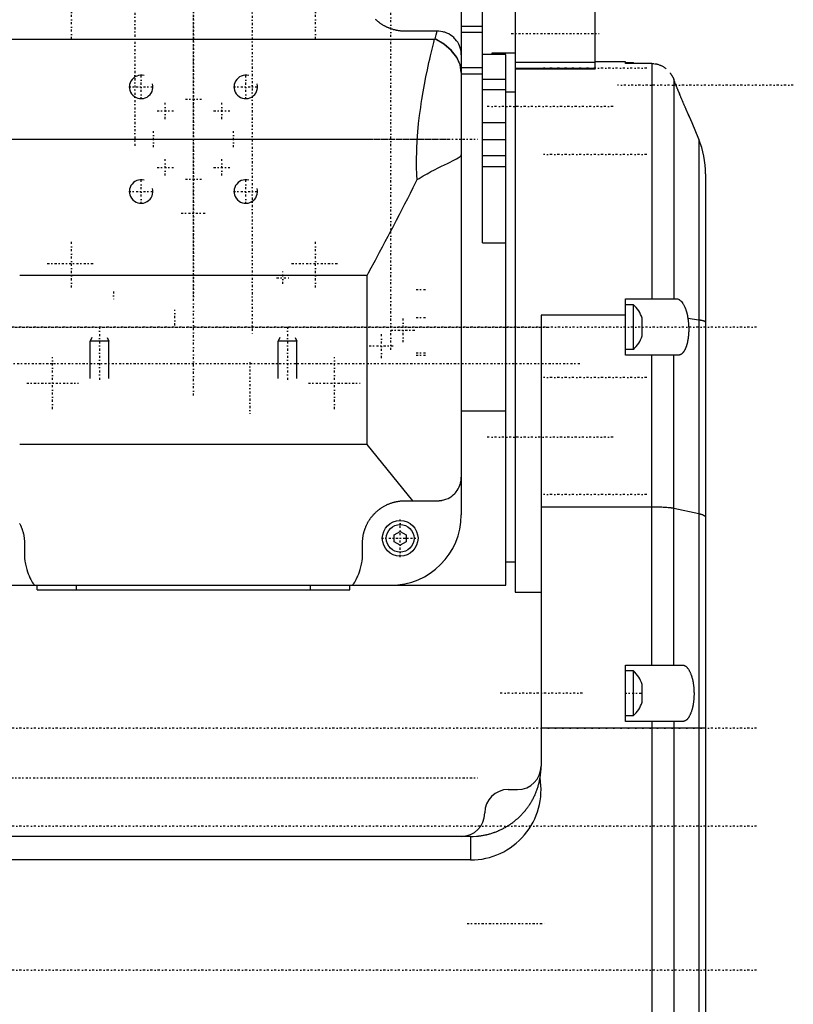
# Model space of a CAD drawing. Extents: x -128 to 128, y -5 to 816.
# Tile 7 of 8: x -37 to 128, y 496 to 705. Entities that reach past the tile are written whole.
import ezdxf

# ---------------------------------------------------------------- set-up
doc = ezdxf.new("R2010")
doc.units = 0
doc.linetypes.add('CENTER', pattern=[1.5, 0.45, -0.5, 0.05, -0.5])
for name, color, linetype in [('AM_0', 7, 'CONTINUOUS'), ('AM_10', 7, 'CONTINUOUS'), ('AM_7', 7, 'CENTER')]:
    doc.layers.add(name, color=color, linetype=linetype)

msp = doc.modelspace()

# ---------------------------------------------------------------- linework, layer by layer
at = {"layer": 'AM_0', "color": 7, "linetype": 'CONTINUOUS'}
for p, q in [((57, 720), (57, 600)), ((61.5, 657.92), (61.5, 710)), ((68.5, 710), (68.5, 583.5)), ((85.5, 694.92), (85.5, 710)), ((52, 703), (45, 703)), ((61.5, 704), (57, 704)), ((61.5, 702.73), (57, 702.73)), ((-51.33, 701.28), (51.33, 701.28)), ((51.33, 701.28), (51.36, 701.4)), ((51.36, 701.4), (51.48, 701.4)), ((68.5, 698.35), (63.5, 698.35)), ((63.5, 698.35), (63.5, 698.04)), ((66.5, 698.04), (61.5, 698.04)), ((66.5, 585), (66.5, 698.04)), ((68.5, 696.43), (85.5, 696.43)), ((92, 696.5), (85.5, 696.5)), ((92, 696.12), (92, 696.5)), ((93.65, 696.25), (92, 696.25)), ((93.65, 696.13), (93.65, 696.25)), ((61.5, 695.23), (57, 695.23)), ((68.5, 695.12), (85.5, 695.12)), ((85.5, 694.92), (68.5, 694.92)), ((97.6, 696.12), (92, 696.12)), ((97.6, 696.12), (97.6, 646)), ((61.5, 693.82), (57, 693.82)), ((66.5, 692.71), (61.5, 692.71)), ((102.24, 692.77), (102.24, 646)), ((66.5, 690.52), (61.5, 690.52)), ((68.5, 690), (66.5, 690)), ((103.32, 690.05), (103.48, 689.65)), ((105.2, 685.63), (105.56, 684.85)), ((66.5, 683.51), (61.5, 683.51)), ((107.57, 680.02), (106.18, 683.5)), ((66.5, 679.87), (61.5, 679.87)), ((107.57, 680.02), (107.57, 282.48)), ((66.5, 676.48), (61.5, 676.48)), ((66.5, 674.11), (61.5, 674.11)), ((109, 672.6), (109, 289.9)), ((61.5, 657.92), (66.5, 657.92)), ((37, 651), (-37, 651)), ((37, 615), (37, 651)), ((92, 634), (92, 646)), ((92, 646), (102.85, 646)), ((93.65, 644.75), (92, 644.75)), ((93.65, 635.25), (93.65, 644.75)), ((92, 642.5), (74, 642.5)), ((74, 642.5), (74, 546.5)), ((95.5, 638.12), (95.5, 641.88)), ((107.57, 641.49), (105.25, 641.84)), ((92, 635.25), (93.65, 635.25)), ((103.23, 634), (92, 634)), ((97.6, 568), (97.6, 634)), ((102.24, 568), (102.24, 634)), ((66.5, 622.08), (57, 622.08)), ((37, 615), (-37, 615)), ((46.69, 603), (37, 615)), ((45, 603), (52, 603)), ((97.6, 601.64), (74, 601.64)), ((107.57, 600.2), (102.24, 601.37)), ((42.75, 595.72), (44, 596.44)), ((42.75, 594.28), (42.75, 595.72)), ((44, 596.44), (45.25, 595.72)), ((45.25, 595.72), (45.25, 594.28)), ((-36, 594), (-36, 591.8)), ((36, 591.8), (36, 594)), ((44, 593.56), (42.75, 594.28)), ((45.25, 594.28), (44, 593.56)), ((66.5, 590), (68.5, 590)), ((-62.5, 585), (66.5, 585)), ((-33.27, 584), (-33.27, 585)), ((-33.27, 584), (33.27, 584)), ((-24.89, 584), (-24.89, 585)), ((24.89, 584), (24.89, 585)), ((33.27, 584), (33.27, 585)), ((68.5, 583.5), (74, 583.5)), ((92, 568), (104.11, 568)), ((92, 556), (92, 568)), ((93.65, 566.75), (92, 566.75)), ((93.65, 557.25), (93.65, 566.75)), ((95.5, 560.12), (95.5, 563.88)), ((92, 557.25), (93.65, 557.25)), ((104.18, 556), (92, 556)), ((97.6, 556), (97.6, 458)), ((102.24, 556), (102.24, 458)), ((109, 554.6), (74, 554.6)), ((67, 541.5), (69, 541.5)), ((59, 531.5), (-59, 531.5)), ((59, 531.5), (59, 526.5)), ((59, 526.5), (-59, 526.5))]:
    msp.add_line(p, q, dxfattribs=at)
for points in [[(57, 694.18), (56.76, 695.83), (56.04, 697.42), (54.88, 698.91), (53.3, 700.25), (51.36, 701.4)], [(57, 694.24), (56.76, 695.87), (56.07, 697.45), (54.93, 698.92), (53.38, 700.25), (51.48, 701.4)]]:
    msp.add_lwpolyline(points, dxfattribs=at)
for points in [[(45, 703, 0), (44.93, 703, 0), (44.8, 703, 0), (44.67, 703.01, 0), (44.61, 703.01, 0), (44.54, 703.01, 0), (44.41, 703.02, 0), (44.28, 703.03, 0), (44.15, 703.04, 0), (44.02, 703.05, 0), (43.89, 703.07, 0), (43.83, 703.08, 0), (43.76, 703.09, 0), (43.63, 703.1, 0), (43.5, 703.13, 0), (43.37, 703.15, 0), (43.24, 703.17, 0), (43.12, 703.2, 0), (43.05, 703.21, 0), (42.99, 703.23, 0), (42.86, 703.26, 0), (42.73, 703.29, 0), (42.67, 703.31, 0), (42.61, 703.32, 0), (42.48, 703.36, 0), (42.36, 703.4, 0), (42.29, 703.42, 0), (42.23, 703.44, 0), (42.11, 703.48, 0), (41.98, 703.52, 0), (41.86, 703.57, 0), (41.74, 703.61, 0), (41.62, 703.66, 0), (41.56, 703.69, 0), (41.5, 703.71, 0), (41.38, 703.76, 0), (41.26, 703.82, 0), (41.14, 703.87, 0), (41.02, 703.93, 0), (40.9, 703.99, 0), (40.84, 704.02, 0), (40.79, 704.05, 0), (40.67, 704.11, 0), (40.56, 704.17, 0), (40.44, 704.24, 0), (40.33, 704.31, 0), (40.22, 704.37, 0), (40.16, 704.41, 0), (40.11, 704.44, 0), (40, 704.52, 0), (39.89, 704.59, 0), (39.78, 704.67, 0), (39.68, 704.74, 0), (39.57, 704.82, 0), (39.52, 704.86, 0), (39.47, 704.9, 0), (39.37, 704.98, 0), (39.27, 705.06, 0), (39.16, 705.15, 0), (39.07, 705.23, 0), (38.97, 705.32, 0), (38.92, 705.36, 0), (38.87, 705.41, 0), (38.78, 705.5, 0)], [(51.48, 701.4, 0), (51.54, 701.66, 0), (51.66, 702.2, 0), (51.78, 702.73, 0), (51.83, 703, 0)], [(57, 698, 0), (57, 698.21, 0), (56.96, 698.63, 0), (56.89, 699.05, 0), (56.84, 699.26, 0), (56.78, 699.46, 0), (56.64, 699.86, 0), (56.46, 700.25, 0), (56.25, 700.63, 0), (56.01, 700.98, 0), (55.74, 701.32, 0), (55.59, 701.48, 0), (55.43, 701.63, 0), (55.1, 701.92, 0), (54.74, 702.18, 0), (54.36, 702.41, 0), (53.95, 702.6, 0), (53.54, 702.76, 0), (53.32, 702.82, 0), (53.11, 702.88, 0), (52.67, 702.95, 0), (52.22, 702.99, 0), (52, 703, 0)], [(47.59, 671.39, 0), (47.55, 672.33, 0), (47.51, 674.21, 0), (47.51, 676.07, 0), (47.53, 677, 0), (47.56, 677.92, 0), (47.65, 679.74, 0), (47.78, 681.54, 0), (47.94, 683.31, 0), (48.14, 685.05, 0), (48.37, 686.75, 0), (48.5, 687.59, 0), (48.63, 688.43, 0), (48.9, 690.07, 0), (49.19, 691.68, 0), (49.5, 693.25, 0), (49.82, 694.79, 0), (50.14, 696.3, 0), (50.31, 697.04, 0), (50.48, 697.77, 0), (50.82, 699.2, 0), (51.16, 700.6, 0), (51.33, 701.28, 0)], [(97.6, 696.12, 0), (97.67, 696.12, 0), (97.81, 696.12, 0), (97.95, 696.11, 0), (98.01, 696.1, 0)], [(98.18, 696.08, 0), (98.25, 696.07, 0), (98.41, 696.05, 0), (98.56, 696.02, 0), (98.63, 696, 0), (98.71, 695.99, 0), (98.85, 695.95, 0), (99, 695.9, 0), (99.15, 695.85, 0), (99.29, 695.8, 0), (99.43, 695.74, 0), (99.5, 695.71, 0), (99.57, 695.68, 0), (99.7, 695.62, 0), (99.83, 695.55, 0), (99.97, 695.47, 0), (100.1, 695.39, 0), (100.22, 695.31, 0), (100.29, 695.27, 0), (100.35, 695.22, 0), (100.47, 695.13, 0), (100.59, 695.04, 0), (100.65, 694.99, 0)], [(101.48, 694.12, 0), (101.51, 694.09, 0), (101.56, 694.02, 0), (101.61, 693.95, 0), (101.63, 693.92, 0), (101.66, 693.88, 0), (101.71, 693.81, 0), (101.75, 693.74, 0), (101.8, 693.66, 0), (101.84, 693.59, 0), (101.89, 693.52, 0), (101.91, 693.48, 0), (101.93, 693.44, 0), (101.97, 693.36, 0), (102.01, 693.29, 0), (102.05, 693.21, 0), (102.09, 693.13, 0), (102.12, 693.05, 0), (102.14, 693.01, 0), (102.16, 692.97, 0), (102.19, 692.89, 0), (102.23, 692.81, 0), (102.24, 692.77, 0)], [(106.18, 683.5, 0), (106.18, 683.5, 0), (106.18, 683.5, 0), (106.18, 683.51, 0), (106.18, 683.51, 0), (106.18, 683.51, 0), (106.17, 683.52, 0), (106.17, 683.53, 0), (106.16, 683.54, 0), (106.15, 683.56, 0), (106.15, 683.58, 0), (106.14, 683.59, 0), (106.14, 683.6, 0), (106.13, 683.62, 0), (106.11, 683.64, 0), (106.1, 683.67, 0), (106.09, 683.7, 0), (106.07, 683.73, 0), (106.07, 683.75, 0), (106.06, 683.76, 0), (106.04, 683.8, 0), (106.02, 683.83, 0), (106.01, 683.85, 0), (106.01, 683.87, 0), (105.99, 683.92, 0), (105.97, 683.96, 0), (105.95, 683.98, 0), (105.94, 684.01, 0), (105.92, 684.06, 0), (105.9, 684.11, 0), (105.87, 684.16, 0), (105.85, 684.21, 0), (105.82, 684.27, 0), (105.81, 684.3, 0), (105.8, 684.33, 0), (105.77, 684.39, 0), (105.74, 684.45, 0), (105.71, 684.51, 0), (105.68, 684.58, 0), (105.65, 684.64, 0), (105.63, 684.68, 0), (105.62, 684.71, 0), (105.59, 684.78, 0), (105.55, 684.85, 0), (105.52, 684.92, 0), (105.49, 685, 0), (105.45, 685.07, 0), (105.44, 685.11, 0), (105.42, 685.15, 0), (105.38, 685.22, 0), (105.35, 685.3, 0), (105.31, 685.38, 0), (105.28, 685.46, 0), (105.24, 685.54, 0), (105.22, 685.59, 0), (105.2, 685.63, 0), (105.16, 685.71, 0), (105.13, 685.8, 0), (105.09, 685.89, 0), (105.05, 685.98, 0), (105, 686.07, 0), (104.98, 686.12, 0), (104.96, 686.17, 0), (104.92, 686.26, 0), (104.88, 686.36, 0), (104.86, 686.41, 0), (104.83, 686.46, 0), (104.79, 686.56, 0), (104.75, 686.66, 0), (104.72, 686.71, 0), (104.7, 686.76, 0), (104.66, 686.87, 0), (104.61, 686.97, 0), (104.56, 687.08, 0), (104.52, 687.19, 0), (104.47, 687.3, 0), (104.45, 687.35, 0), (104.42, 687.41, 0), (104.38, 687.52, 0), (104.33, 687.63, 0), (104.28, 687.74, 0), (104.23, 687.85, 0), (104.18, 687.97, 0), (104.16, 688.03, 0), (104.13, 688.08, 0), (104.08, 688.2, 0), (104.04, 688.32, 0), (103.99, 688.43, 0), (103.94, 688.55, 0), (103.89, 688.67, 0), (103.86, 688.73, 0), (103.84, 688.79, 0), (103.79, 688.91, 0), (103.74, 689.03, 0), (103.69, 689.15, 0), (103.64, 689.26, 0), (103.59, 689.38, 0), (103.57, 689.44, 0), (103.54, 689.5, 0), (103.49, 689.62, 0), (103.44, 689.74, 0), (103.4, 689.86, 0), (103.35, 689.98, 0), (103.3, 690.1, 0), (103.28, 690.16, 0), (103.25, 690.22, 0), (103.2, 690.33, 0), (103.16, 690.45, 0), (103.13, 690.51, 0), (103.11, 690.57, 0), (103.06, 690.69, 0), (103.01, 690.81, 0), (102.99, 690.88, 0), (102.96, 690.94, 0), (102.91, 691.06, 0), (102.86, 691.18, 0), (102.81, 691.31, 0), (102.76, 691.43, 0), (102.71, 691.56, 0), (102.69, 691.62, 0), (102.66, 691.69, 0), (102.61, 691.81, 0), (102.56, 691.94, 0), (102.51, 692.07, 0), (102.47, 692.19, 0), (102.42, 692.32, 0), (102.39, 692.39, 0), (102.37, 692.45, 0), (102.32, 692.58, 0), (102.27, 692.7, 0), (102.24, 692.77, 0)], [(47.59, 671.39, 0), (48.03, 671.66, 0), (48.89, 672.17, 0), (49.73, 672.64, 0), (50.14, 672.87, 0), (50.54, 673.09, 0), (51.32, 673.5, 0), (52.07, 673.88, 0), (52.78, 674.23, 0), (53.45, 674.55, 0), (54.07, 674.85, 0), (54.36, 674.99, 0), (54.63, 675.12, 0), (55.14, 675.37, 0), (55.59, 675.6, 0), (55.99, 675.81, 0), (56.32, 676, 0), (56.59, 676.17, 0), (56.7, 676.25, 0), (56.79, 676.32, 0), (56.92, 676.47, 0), (56.99, 676.6, 0), (57, 676.66, 0)], [(37, 651, 0), (37.29, 651.54, 0), (37.86, 652.62, 0), (38.45, 653.71, 0), (38.74, 654.26, 0), (39.04, 654.82, 0), (39.63, 655.94, 0), (40.23, 657.06, 0), (40.83, 658.2, 0), (41.44, 659.34, 0), (42.04, 660.48, 0), (42.34, 661.05, 0), (42.64, 661.63, 0), (43.24, 662.78, 0), (43.84, 663.94, 0), (44.43, 665.09, 0), (45.02, 666.24, 0), (45.61, 667.39, 0), (45.9, 667.97, 0), (46.18, 668.54, 0), (46.75, 669.68, 0), (47.31, 670.82, 0), (47.59, 671.39, 0)], [(102.85, 646, 0), (102.93, 646, 0), (103.08, 645.97, 0), (103.24, 645.92, 0), (103.32, 645.88, 0), (103.4, 645.84, 0), (103.57, 645.73, 0), (103.73, 645.59, 0), (103.89, 645.42, 0), (104.05, 645.23, 0), (104.2, 645.01, 0), (104.28, 644.89, 0), (104.35, 644.76, 0), (104.49, 644.49, 0), (104.62, 644.21, 0), (104.74, 643.9, 0), (104.81, 643.72, 0), (104.83, 643.66, 0), (104.85, 643.61, 0), (104.85, 643.58, 0), (104.86, 643.55, 0), (104.88, 643.49, 0), (104.9, 643.44, 0), (104.92, 643.38, 0), (104.94, 643.32, 0), (104.95, 643.26, 0), (104.96, 643.23, 0), (104.97, 643.2, 0), (104.99, 643.14, 0), (105, 643.07, 0), (105.01, 643.04, 0), (105.02, 643.01, 0), (105.04, 642.95, 0), (105.05, 642.89, 0), (105.06, 642.85, 0), (105.07, 642.82, 0), (105.08, 642.76, 0), (105.1, 642.69, 0), (105.11, 642.63, 0), (105.13, 642.56, 0), (105.14, 642.49, 0), (105.15, 642.46, 0), (105.15, 642.42, 0), (105.17, 642.36, 0), (105.18, 642.29, 0), (105.19, 642.22, 0), (105.2, 642.15, 0), (105.21, 642.08, 0), (105.22, 642.05, 0), (105.23, 642.01, 0), (105.24, 641.94, 0), (105.25, 641.87, 0), (105.25, 641.84, 0)], [(105.25, 641.84, 0), (105.26, 641.79, 0), (105.28, 641.69, 0), (105.29, 641.59, 0), (105.3, 641.53, 0), (105.3, 641.48, 0), (105.32, 641.38, 0), (105.33, 641.28, 0), (105.34, 641.18, 0), (105.35, 641.08, 0), (105.36, 640.97, 0), (105.37, 640.92, 0), (105.37, 640.87, 0), (105.38, 640.77, 0), (105.39, 640.66, 0), (105.4, 640.56, 0), (105.41, 640.45, 0), (105.41, 640.35, 0), (105.41, 640.3, 0), (105.42, 640.25, 0), (105.42, 640.14, 0), (105.43, 640.04, 0), (105.43, 639.98, 0), (105.43, 639.93, 0), (105.43, 639.83, 0), (105.43, 639.72, 0), (105.43, 639.67, 0), (105.43, 639.62, 0), (105.44, 639.51, 0), (105.43, 639.41, 0), (105.43, 639.31, 0), (105.43, 639.2, 0), (105.43, 639.1, 0), (105.43, 639.05, 0), (105.43, 639, 0), (105.42, 638.89, 0), (105.42, 638.79, 0), (105.41, 638.69, 0), (105.41, 638.59, 0), (105.4, 638.48, 0), (105.4, 638.43, 0), (105.39, 638.38, 0), (105.38, 638.28, 0), (105.37, 638.18, 0), (105.36, 638.08, 0), (105.35, 637.99, 0), (105.34, 637.89, 0), (105.34, 637.84, 0), (105.33, 637.79, 0), (105.32, 637.69, 0), (105.31, 637.6, 0), (105.29, 637.5, 0), (105.28, 637.41, 0), (105.26, 637.31, 0), (105.25, 637.27, 0), (105.25, 637.22, 0), (105.23, 637.13, 0), (105.21, 637.04, 0), (105.19, 636.95, 0), (105.18, 636.86, 0), (105.16, 636.77, 0), (105.15, 636.72, 0), (105.14, 636.68, 0), (105.12, 636.59, 0), (105.09, 636.51, 0), (105.08, 636.47, 0), (105.07, 636.42, 0), (105.05, 636.34, 0), (105.03, 636.26, 0), (105.02, 636.22, 0), (105, 636.18, 0), (104.98, 636.1, 0), (104.95, 636.02, 0), (104.93, 635.94, 0), (104.9, 635.86, 0), (104.88, 635.79, 0), (104.86, 635.75, 0), (104.85, 635.71, 0), (104.82, 635.64, 0), (104.79, 635.57, 0), (104.77, 635.5, 0), (104.74, 635.43, 0), (104.71, 635.37, 0), (104.69, 635.33, 0), (104.68, 635.3, 0), (104.65, 635.24, 0), (104.61, 635.17, 0), (104.58, 635.11, 0), (104.55, 635.05, 0), (104.52, 634.99, 0), (104.5, 634.96, 0), (104.48, 634.94, 0), (104.45, 634.88, 0), (104.42, 634.83, 0), (104.38, 634.78, 0), (104.35, 634.72, 0), (104.31, 634.68, 0), (104.29, 634.65, 0), (104.28, 634.63, 0), (104.24, 634.58, 0), (104.2, 634.54, 0), (104.17, 634.5, 0), (104.13, 634.46, 0), (104.09, 634.42, 0), (104.07, 634.4, 0), (104.06, 634.38, 0), (104.02, 634.34, 0), (103.98, 634.31, 0), (103.96, 634.29, 0), (103.94, 634.28, 0), (103.9, 634.25, 0), (103.86, 634.22, 0), (103.84, 634.2, 0), (103.82, 634.19, 0), (103.78, 634.17, 0), (103.74, 634.14, 0), (103.7, 634.12, 0), (103.66, 634.1, 0), (103.62, 634.08, 0), (103.6, 634.07, 0), (103.58, 634.07, 0), (103.54, 634.05, 0), (103.5, 634.04, 0), (103.46, 634.03, 0), (103.42, 634.02, 0), (103.38, 634.01, 0), (103.36, 634.01, 0), (103.34, 634.01, 0), (103.29, 634, 0), (103.25, 634, 0), (103.23, 634, 0)], [(109, 641.06, 0), (109, 641.07, 0), (108.99, 641.09, 0), (108.97, 641.12, 0), (108.96, 641.13, 0), (108.95, 641.14, 0), (108.91, 641.16, 0), (108.86, 641.19, 0), (108.81, 641.21, 0), (108.75, 641.24, 0), (108.68, 641.26, 0), (108.64, 641.27, 0), (108.6, 641.29, 0), (108.51, 641.31, 0), (108.41, 641.33, 0), (108.31, 641.36, 0), (108.19, 641.38, 0), (108.07, 641.41, 0), (108.01, 641.42, 0), (107.94, 641.43, 0), (107.8, 641.45, 0), (107.65, 641.48, 0), (107.57, 641.49, 0)], [(52, 603, 0), (52.05, 603, 0), (52.14, 603, 0), (52.23, 603.01, 0), (52.27, 603.01, 0), (52.32, 603.01, 0), (52.4, 603.02, 0), (52.49, 603.02, 0), (52.58, 603.03, 0), (52.67, 603.04, 0), (52.75, 603.06, 0), (52.79, 603.06, 0), (52.84, 603.07, 0), (52.92, 603.09, 0), (53, 603.1, 0), (53.29, 603.17, 0), (53.52, 603.24, 0), (53.75, 603.32, 0), (54.19, 603.5, 0), (54.59, 603.72, 0), (54.97, 603.97, 0), (55.31, 604.25, 0), (55.62, 604.55, 0), (55.77, 604.71, 0), (55.9, 604.87, 0), (56.15, 605.21, 0), (56.37, 605.57, 0), (56.55, 605.93, 0), (56.7, 606.3, 0), (56.82, 606.68, 0), (56.87, 606.87, 0), (56.91, 607.06, 0), (56.97, 607.44, 0), (57, 607.81, 0), (57, 608, 0)], [(36, 594, 0), (36.01, 594.31, 0), (36.05, 594.94, 0), (36.14, 595.6, 0), (36.21, 595.94, 0), (36.22, 596, 0), (36.25, 596.11, 0), (36.28, 596.23, 0), (36.29, 596.28, 0), (36.31, 596.34, 0), (36.34, 596.45, 0), (36.37, 596.57, 0), (36.41, 596.68, 0), (36.45, 596.8, 0), (36.48, 596.91, 0), (36.5, 596.97, 0), (36.52, 597.03, 0), (36.57, 597.14, 0), (36.61, 597.26, 0), (36.66, 597.37, 0), (36.7, 597.49, 0), (36.75, 597.6, 0), (36.78, 597.66, 0), (36.8, 597.72, 0), (36.86, 597.83, 0), (36.91, 597.94, 0), (36.97, 598.06, 0), (37.02, 598.17, 0), (37.08, 598.28, 0), (37.11, 598.34, 0), (37.15, 598.39, 0), (37.21, 598.5, 0), (37.27, 598.62, 0), (37.34, 598.73, 0), (37.41, 598.83, 0), (37.48, 598.94, 0), (37.51, 599, 0), (37.55, 599.05, 0), (37.62, 599.16, 0), (37.7, 599.26, 0), (37.78, 599.37, 0), (37.86, 599.47, 0), (37.94, 599.58, 0), (37.98, 599.63, 0), (38.02, 599.68, 0), (38.1, 599.78, 0), (38.19, 599.88, 0), (38.23, 599.93, 0), (38.27, 599.98, 0), (38.36, 600.08, 0), (38.45, 600.17, 0), (38.5, 600.22, 0), (38.54, 600.27, 0), (38.63, 600.36, 0), (38.73, 600.45, 0), (38.82, 600.55, 0), (38.92, 600.64, 0), (39.02, 600.72, 0), (39.07, 600.77, 0), (39.12, 600.81, 0), (39.22, 600.9, 0), (39.33, 600.99, 0), (39.43, 601.07, 0), (39.54, 601.16, 0), (39.65, 601.24, 0), (39.71, 601.28, 0), (39.77, 601.32, 0), (39.88, 601.4, 0), (40, 601.48, 0), (40.12, 601.56, 0), (40.24, 601.64, 0), (40.36, 601.71, 0), (40.42, 601.75, 0), (40.48, 601.78, 0), (40.61, 601.86, 0), (40.74, 601.93, 0), (40.86, 601.99, 0), (40.99, 602.06, 0), (41.12, 602.12, 0), (41.19, 602.15, 0), (41.26, 602.18, 0), (41.39, 602.24, 0), (41.52, 602.3, 0), (41.66, 602.36, 0), (41.8, 602.41, 0), (41.94, 602.46, 0), (42, 602.49, 0), (42.07, 602.51, 0), (42.21, 602.56, 0), (42.35, 602.6, 0), (42.42, 602.62, 0), (42.5, 602.64, 0), (42.64, 602.68, 0), (42.78, 602.72, 0), (42.85, 602.74, 0), (42.92, 602.76, 0), (43.07, 602.79, 0), (43.21, 602.82, 0), (43.35, 602.85, 0), (43.5, 602.87, 0), (43.64, 602.9, 0), (43.71, 602.91, 0), (43.79, 602.92, 0), (43.93, 602.94, 0), (44.07, 602.95, 0), (44.22, 602.97, 0), (44.36, 602.98, 0), (44.5, 602.99, 0), (44.57, 602.99, 0), (44.65, 602.99, 0), (44.79, 603, 0), (44.93, 603, 0), (45, 603, 0)], [(102.24, 601.37, 0), (102.18, 601.38, 0), (102.04, 601.41, 0), (101.87, 601.43, 0), (101.79, 601.44, 0), (101.69, 601.46, 0), (101.49, 601.48, 0), (101.28, 601.5, 0), (101.04, 601.52, 0), (100.8, 601.54, 0), (100.54, 601.56, 0), (100.4, 601.57, 0), (100.26, 601.58, 0), (99.98, 601.59, 0), (99.68, 601.6, 0), (99.38, 601.61, 0), (99.06, 601.62, 0), (98.75, 601.63, 0), (98.58, 601.63, 0), (98.42, 601.64, 0), (98.1, 601.64, 0), (97.77, 601.64, 0), (97.6, 601.64, 0)], [(109, 599.54, 0), (109, 599.56, 0), (108.99, 599.6, 0), (108.97, 599.64, 0), (108.96, 599.66, 0), (108.95, 599.67, 0), (108.91, 599.71, 0), (108.86, 599.75, 0), (108.81, 599.78, 0), (108.75, 599.82, 0), (108.68, 599.86, 0), (108.64, 599.88, 0), (108.6, 599.89, 0), (108.51, 599.93, 0), (108.41, 599.97, 0), (108.31, 600, 0), (108.19, 600.04, 0), (108.07, 600.07, 0), (108, 600.09, 0), (107.94, 600.11, 0), (107.8, 600.14, 0), (107.65, 600.18, 0), (107.57, 600.2, 0)], [(-37.02, 598.17, 0), (-36.97, 598.06, 0), (-36.91, 597.94, 0), (-36.86, 597.83, 0), (-36.8, 597.72, 0), (-36.78, 597.66, 0), (-36.75, 597.6, 0), (-36.7, 597.49, 0), (-36.66, 597.37, 0), (-36.61, 597.26, 0), (-36.57, 597.14, 0), (-36.52, 597.03, 0), (-36.5, 596.97, 0), (-36.48, 596.91, 0), (-36.45, 596.8, 0), (-36.41, 596.68, 0), (-36.37, 596.57, 0), (-36.34, 596.45, 0), (-36.31, 596.34, 0), (-36.29, 596.28, 0), (-36.28, 596.23, 0), (-36.25, 596.11, 0), (-36.22, 596, 0), (-36.21, 595.94, 0), (-36.14, 595.6, 0), (-36.05, 594.94, 0), (-36.01, 594.31, 0), (-36, 594, 0)], [(-36, 591.8, 0), (-35.99, 591.45, 0), (-35.96, 590.77, 0), (-35.88, 590.13, 0), (-35.84, 589.82, 0), (-35.78, 589.52, 0), (-35.65, 588.94, 0), (-35.51, 588.39, 0), (-35.34, 587.89, 0), (-35.17, 587.42, 0), (-34.99, 586.99, 0), (-34.9, 586.79, 0), (-34.81, 586.6, 0), (-34.64, 586.25, 0), (-34.47, 585.94, 0), (-34.32, 585.67, 0), (-34.18, 585.45, 0), (-34.07, 585.27, 0), (-34.02, 585.2, 0), (-33.98, 585.14, 0), (-33.92, 585.05, 0), (-33.89, 585.01, 0), (-33.89, 585, 0)], [(33.89, 585, 0), (33.89, 585.01, 0), (33.92, 585.05, 0), (33.98, 585.14, 0), (34.02, 585.2, 0), (34.07, 585.27, 0), (34.18, 585.45, 0), (34.32, 585.67, 0), (34.47, 585.94, 0), (34.64, 586.25, 0), (34.81, 586.6, 0), (34.9, 586.79, 0), (34.99, 586.99, 0), (35.17, 587.42, 0), (35.34, 587.89, 0), (35.51, 588.39, 0), (35.65, 588.94, 0), (35.78, 589.52, 0), (35.84, 589.82, 0), (35.88, 590.13, 0), (35.96, 590.77, 0), (35.99, 591.45, 0), (36, 591.8, 0)], [(104.11, 568, 0), (104.14, 568, 0), (104.21, 568, 0), (104.27, 567.99, 0), (104.31, 567.98, 0), (104.34, 567.97, 0), (104.4, 567.95, 0), (104.47, 567.93, 0), (104.54, 567.9, 0), (104.6, 567.87, 0), (104.67, 567.83, 0), (104.7, 567.81, 0), (104.74, 567.79, 0), (104.8, 567.75, 0), (104.87, 567.69, 0), (104.94, 567.64, 0), (105, 567.57, 0), (105.07, 567.51, 0), (105.1, 567.47, 0), (105.13, 567.44, 0), (105.19, 567.36, 0), (105.26, 567.28, 0), (105.29, 567.24, 0), (105.32, 567.2, 0), (105.38, 567.11, 0), (105.44, 567.01, 0), (105.47, 566.96, 0), (105.5, 566.92, 0), (105.55, 566.81, 0), (105.61, 566.71, 0), (105.66, 566.6, 0), (105.72, 566.49, 0), (105.77, 566.37, 0), (105.79, 566.31, 0), (105.82, 566.26, 0), (105.87, 566.14, 0), (105.91, 566.01, 0), (105.96, 565.88, 0), (106, 565.75, 0), (106.05, 565.61, 0), (106.07, 565.54, 0), (106.09, 565.47, 0), (106.13, 565.33, 0), (106.17, 565.18, 0), (106.21, 565.02, 0), (106.25, 564.87, 0), (106.28, 564.71, 0), (106.3, 564.63, 0), (106.31, 564.55, 0), (106.35, 564.38, 0), (106.37, 564.21, 0), (106.4, 564.04, 0), (106.43, 563.87, 0), (106.45, 563.69, 0), (106.46, 563.61, 0), (106.47, 563.52, 0), (106.49, 563.34, 0), (106.51, 563.16, 0), (106.52, 562.98, 0), (106.53, 562.81, 0), (106.54, 562.63, 0), (106.55, 562.54, 0), (106.55, 562.45, 0), (106.55, 562.27, 0), (106.56, 562.09, 0), (106.56, 562.01, 0), (106.56, 561.92, 0), (106.56, 561.74, 0), (106.56, 561.57, 0), (106.55, 561.48, 0), (106.55, 561.39, 0), (106.54, 561.21, 0), (106.53, 561.04, 0), (106.52, 560.86, 0), (106.51, 560.68, 0), (106.49, 560.5, 0), (106.48, 560.42, 0), (106.47, 560.33, 0), (106.45, 560.15, 0), (106.43, 559.98, 0), (106.4, 559.81, 0), (106.38, 559.64, 0), (106.35, 559.47, 0), (106.33, 559.39, 0), (106.32, 559.31, 0), (106.29, 559.15, 0), (106.25, 558.99, 0), (106.21, 558.84, 0), (106.18, 558.69, 0), (106.14, 558.54, 0), (106.12, 558.47, 0), (106.1, 558.4, 0), (106.05, 558.26, 0), (106.01, 558.12, 0), (105.96, 557.99, 0), (105.92, 557.87, 0), (105.87, 557.75, 0), (105.85, 557.69, 0), (105.82, 557.63, 0), (105.77, 557.52, 0), (105.72, 557.41, 0), (105.67, 557.3, 0), (105.62, 557.19, 0), (105.56, 557.09, 0), (105.53, 557.04, 0), (105.5, 556.99, 0), (105.44, 556.9, 0), (105.39, 556.81, 0), (105.36, 556.77, 0), (105.33, 556.73, 0), (105.26, 556.65, 0), (105.2, 556.57, 0), (105.17, 556.53, 0), (105.14, 556.5, 0), (105.07, 556.43, 0), (105.01, 556.37, 0), (104.94, 556.31, 0), (104.88, 556.26, 0), (104.81, 556.21, 0), (104.78, 556.19, 0), (104.75, 556.17, 0), (104.68, 556.13, 0), (104.61, 556.1, 0), (104.55, 556.07, 0), (104.48, 556.05, 0), (104.41, 556.03, 0), (104.38, 556.02, 0), (104.35, 556.01, 0), (104.28, 556, 0), (104.22, 556, 0), (104.18, 556, 0)], [(59, 531.5, 0), (59.56, 531.51, 0), (60.22, 531.55, 0), (60.4, 531.57, 0), (60.59, 531.58, 0), (60.68, 531.59, 0), (60.78, 531.61, 0), (60.96, 531.63, 0), (61.15, 531.65, 0), (61.34, 531.68, 0), (61.52, 531.71, 0), (61.71, 531.75, 0), (61.8, 531.76, 0), (61.89, 531.78, 0), (62.08, 531.82, 0), (62.26, 531.86, 0), (62.35, 531.88, 0), (62.45, 531.9, 0), (62.63, 531.95, 0), (62.81, 531.99, 0), (62.9, 532.02, 0), (62.99, 532.04, 0), (63.18, 532.09, 0), (63.36, 532.15, 0), (63.54, 532.2, 0), (63.72, 532.26, 0), (63.9, 532.32, 0), (63.99, 532.35, 0), (64.08, 532.39, 0), (64.26, 532.45, 0), (64.44, 532.52, 0), (64.61, 532.59, 0), (64.79, 532.66, 0), (64.97, 532.74, 0), (65.05, 532.78, 0), (65.14, 532.81, 0), (65.32, 532.89, 0), (65.49, 532.98, 0), (65.66, 533.06, 0), (65.83, 533.15, 0), (66, 533.24, 0), (66.09, 533.28, 0), (66.17, 533.33, 0), (66.34, 533.42, 0), (66.51, 533.51, 0), (66.67, 533.61, 0), (66.84, 533.71, 0), (67, 533.81, 0), (67.08, 533.87, 0), (67.17, 533.92, 0), (67.33, 534.02, 0), (67.49, 534.13, 0), (67.65, 534.24, 0), (67.8, 534.36, 0), (67.96, 534.47, 0), (68.04, 534.53, 0), (68.12, 534.59, 0), (68.27, 534.71, 0), (68.42, 534.83, 0), (68.5, 534.89, 0), (68.57, 534.95, 0), (68.72, 535.08, 0), (68.87, 535.21, 0), (68.94, 535.27, 0), (69.02, 535.34, 0), (69.16, 535.47, 0), (69.31, 535.6, 0), (69.45, 535.74, 0), (69.59, 535.88, 0), (69.73, 536.02, 0), (69.8, 536.09, 0), (69.87, 536.16, 0), (70, 536.3, 0), (70.13, 536.45, 0), (70.27, 536.6, 0), (70.4, 536.75, 0), (70.52, 536.9, 0), (70.59, 536.97, 0), (70.65, 537.05, 0), (70.77, 537.21, 0), (70.9, 537.36, 0), (71.02, 537.52, 0), (71.13, 537.68, 0), (71.25, 537.84, 0), (71.31, 537.92, 0), (71.36, 538, 0), (71.47, 538.17, 0), (71.58, 538.34, 0), (71.69, 538.5, 0), (71.8, 538.67, 0), (71.9, 538.84, 0), (71.95, 538.93, 0), (72, 539.01, 0), (72.1, 539.19, 0), (72.19, 539.36, 0), (72.29, 539.54, 0), (72.38, 539.72, 0), (72.47, 539.9, 0), (72.51, 539.99, 0), (72.56, 540.08, 0), (72.64, 540.26, 0), (72.72, 540.44, 0), (72.76, 540.54, 0), (72.8, 540.63, 0), (72.88, 540.81, 0), (72.96, 541, 0), (72.99, 541.09, 0), (73.03, 541.19, 0), (73.1, 541.38, 0), (73.17, 541.57, 0), (73.23, 541.76, 0), (73.29, 541.95, 0), (73.35, 542.14, 0), (73.38, 542.24, 0), (73.41, 542.33, 0), (73.46, 542.53, 0), (73.52, 542.72, 0), (73.57, 542.92, 0), (73.61, 543.11, 0), (73.66, 543.31, 0), (73.68, 543.41, 0), (73.7, 543.51, 0), (73.74, 543.7, 0), (73.77, 543.9, 0), (73.79, 544, 0)]]:
    msp.add_polyline3d(points, dxfattribs=at)
for radius in [3.8, 2.95]:
    msp.add_circle((44, 595), radius, dxfattribs=at)
for centre, radius, start, end in [((89.96, 691.84), 5.75, 48.1802, 50.1405), ((89, 672.6), 20, 0, 21.7847), ((89.96, 640.34), 5.75, 15.5661, 50.1405), ((89.96, 639.66), 5.75, 309.8595, 344.4339), ((42, 600), 15, 270, 0), ((89.96, 562.34), 5.75, 15.5661, 50.1405), ((89.96, 561.66), 5.75, 309.8595, 344.4339), ((69, 546.5), 5, 270, 0), ((59, 546.5), 15, 350.4059, 0), ((59, 541.5), 15, 270, 9.5941), ((67, 536.5), 5, 90, 180), ((57, 536.5), 5, 270, 0)]:
    msp.add_arc(centre, radius, start, end, dxfattribs=at)
at = {"layer": 'AM_10', "color": 7, "linetype": 'CONTINUOUS'}
for p, q in [((-21.62, 637.8), (-22, 637)), ((-18.38, 637.8), (-18, 637)), ((18.38, 637.8), (18, 637)), ((21.62, 637.8), (22, 637)), ((-18, 637), (-22, 637)), ((-22, 629), (-22, 637)), ((-18, 629), (-18, 637)), ((22, 637), (18, 637)), ((18, 629), (18, 637)), ((22, 629), (22, 637))]:
    msp.add_line(p, q, dxfattribs=at)
for centre in [(-11.14, 691.14), (11.14, 691.14), (-11.14, 668.86), (11.14, 668.86)]:
    msp.add_arc(centre, 2.5, 75, 15, dxfattribs=at)
at = {"layer": 'AM_7', "color": 4, "linetype": 'CENTER'}
for p, q in [((42, 635.15), (42, 741.85)), ((0, 625.4), (0, 734.6)), ((12.5, 721.8), (12.5, 638.2)), ((-12.5, 716.23), (-12.5, 678.27)), ((0, 645.56), (0, 714.44)), ((0, 646.4), (0, 713.6)), ((-26, 701.38), (-26, 711.62)), ((26, 701.38), (26, 711.62)), ((0, 654.8), (0, 705.2)), ((67.65, 702.5), (86.35, 702.5)), ((96.5, 695.11), (74.5, 695.11)), ((-11.14, 688.51), (-11.14, 693.76)), ((11.14, 688.51), (11.14, 693.76)), ((-13.76, 691.14), (-8.51, 691.14)), ((8.51, 691.14), (13.76, 691.14)), ((127.7, 691.5), (90.3, 691.5)), ((-1.73, 688.5), (1.73, 688.5)), ((-7.74, 686.01), (-4.28, 686.01)), ((-6.01, 684.28), (-6.01, 687.74)), ((4.28, 686.01), (7.74, 686.01)), ((6.01, 684.28), (6.01, 687.74)), ((89.33, 686.94), (62.27, 686.94)), ((-8.5, 678.27), (-8.5, 681.73)), ((8.5, 678.27), (8.5, 681.73)), ((-60.5, 680), (60.5, 680)), ((-54.6, 680), (54.6, 680)), ((-38, 680), (38, 680)), ((-25.2, 680), (25.2, 680)), ((-6.01, 672.26), (-6.01, 675.72)), ((6.01, 672.26), (6.01, 675.72)), ((96.5, 676.72), (74.5, 676.72)), ((-7.74, 673.99), (-4.28, 673.99)), ((4.28, 673.99), (7.74, 673.99)), ((-11.14, 666.24), (-11.14, 671.49)), ((-1.73, 671.5), (1.73, 671.5)), ((11.14, 666.24), (11.14, 671.49)), ((-13.76, 668.86), (-8.51, 668.86)), ((8.51, 668.86), (13.76, 668.86)), ((-2.62, 664.25), (2.62, 664.25)), ((-26, 648.38), (-26, 658.62)), ((26, 648.38), (26, 658.62)), ((-31.12, 653.5), (-20.88, 653.5)), ((20.88, 653.5), (31.12, 653.5)), ((17.69, 650.5), (20.31, 650.5)), ((19, 649.19), (19, 651.81)), ((47.39, 648), (49.81, 648)), ((-17, 647.58), (-17, 645.92)), ((-4, 640.35), (-4, 643.65)), ((44.62, 636.74), (44.62, 641.99)), ((47.39, 642), (49.81, 642)), ((119.9, 640), (-119.9, 640)), ((-73.7, 640), (75.7, 640)), ((-20, 640.06), (-20, 628.47)), ((20, 640.06), (20, 628.47)), ((40, 633.38), (40, 638.62)), ((41.99, 639.36), (47.24, 639.36)), ((37.38, 636), (42.62, 636)), ((-30, 622.53), (-30, 633.55)), ((30, 622.53), (30, 633.55)), ((47.39, 634.5), (49.81, 634.5)), ((47.39, 634), (49.81, 634)), ((-82.5, 632.24), (82.5, 632.24)), ((12, 632.5), (12, 621.5)), ((96.5, 629.24), (74.5, 629.24)), ((-35.51, 628.04), (-24.49, 628.04)), ((24.49, 628.04), (35.51, 628.04)), ((89.33, 616.57), (62.27, 616.57)), ((96.5, 604.31), (74.5, 604.31)), ((44, 591.01), (44, 598.99)), ((40.01, 595), (47.99, 595)), ((82.8, 562), (65.2, 562)), ((91.82, 562), (95.67, 562)), ((119.9, 554.6), (-119.9, 554.6)), ((-60.5, 544), (60.5, 544)), ((119.9, 533.73), (-119.9, 533.73)), ((58.25, 513), (74.75, 513)), ((119.9, 503.01), (-119.9, 503.01))]:
    msp.add_line(p, q, dxfattribs=at)

doc.saveas('drawing.dxf')
